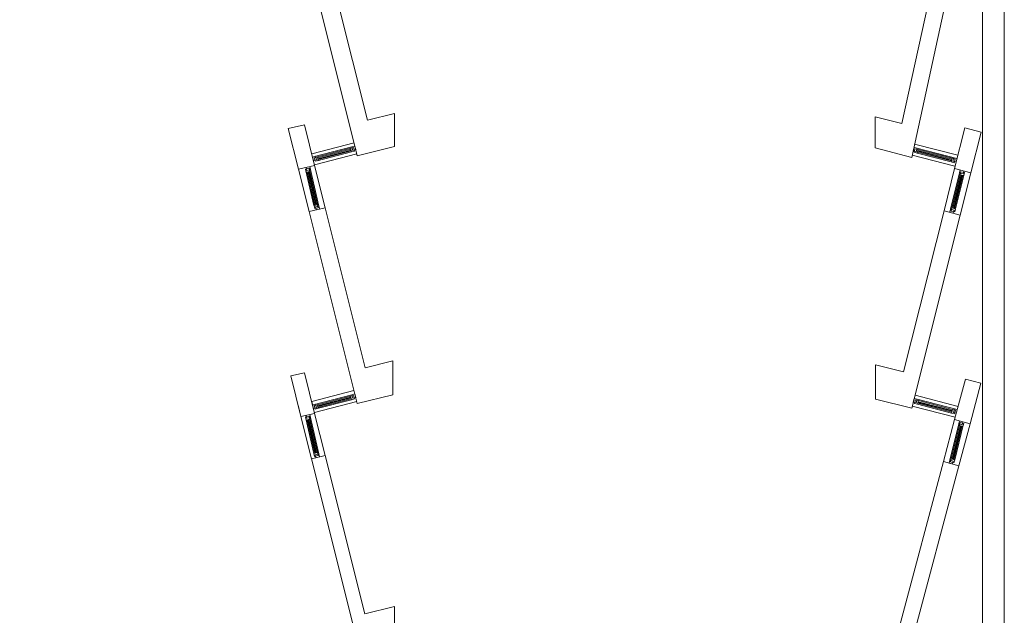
# Model space of a CAD drawing. Header units: millimetres. Extents: x 1468 to 6168, y 2353 to 26545.
# Tile 14 of 29: x 3818 to 6168, y 8443 to 9866. Entities that reach past the tile are written whole.
import ezdxf

# ---------------------------------------------------------------- set-up
doc = ezdxf.new("R2010")
doc.units = ezdxf.units.MM
doc.layers.add('+ okna', color=7, linetype='Continuous', lineweight=0)
doc.layers.add('+ ściany', color=7, linetype='Continuous', lineweight=0)
doc.layers.add('EL_OBRAMOWANIE', color=80, linetype='Continuous', lineweight=0, plot=False)

msp = doc.modelspace()

# ---------------------------------------------------------------- linework, layer by layer
at = {"layer": '+ okna'}
for p, q in [((4616.1, 9572), (4515.3, 9545.8)), ((5954, 9569.1), (6057.1, 9542.4)), ((4611.1, 9562.3), (4521.7, 9539.1)), ((4521.8, 9519.6), (4622.7, 9545.8)), ((4525.8, 9537.6), (4608.1, 9558.9)), ((4528, 9529.1), (4610.3, 9550.4)), ((4608.7, 9556.5), (4529.2, 9535.9)), ((4609.2, 9554.6), (4529.7, 9534)), ((4609.7, 9552.6), (4530.2, 9532)), ((6050.1, 9516.3), (5948.5, 9542.6)), ((5959.3, 9559.3), (6055, 9534.6)), ((6041.4, 9526.4), (5960.1, 9547.5)), ((5960.7, 9549.7), (6042, 9528.6)), ((5961.2, 9551.7), (6042.5, 9530.5)), ((5961.7, 9553.6), (6043, 9532.5)), ((6043.6, 9534.9), (5962.3, 9556)), ((4547.6, 9416.8), (4522.2, 9517.7)), ((4483.5, 9508.8), (4508.8, 9407.9)), ((4501.5, 9505), (4520.6, 9422)), ((4522.9, 9422.5), (4504.5, 9502.2)), ((4524.9, 9423), (4506.4, 9502.7)), ((4526.8, 9423.4), (4508.4, 9503.1)), ((4510, 9507), (4529.2, 9424)), ((4532.5, 9420.8), (4511.7, 9511)), ((6024.4, 9409.7), (6049.7, 9510.6)), ((6039.9, 9413.2), (6062.1, 9503.1)), ((6063.7, 9499), (6043.2, 9416.3)), ((6045.7, 9415.7), (6065.3, 9495.1)), ((6047.5, 9415.2), (6067.2, 9494.6)), ((6049.6, 9414.7), (6069.2, 9494.1)), ((6072.2, 9496.9), (6051.8, 9414.2)), ((6088.3, 9500.3), (6063, 9399.4)), ((4616, 8979.9), (4515.1, 8953.8)), ((4610.9, 8970.2), (4521.5, 8947.1)), ((4521.6, 8927.6), (4622.5, 8953.7)), ((4525.6, 8945.6), (4607.9, 8966.9)), ((4527.8, 8937), (4610.1, 8958.3)), ((4608.5, 8964.4), (4529, 8943.9)), ((4609, 8962.6), (4529.5, 8941.9)), ((4609.5, 8960.6), (4530, 8940)), ((5955.1, 8969.1), (6058.1, 8942.4)), ((5960.3, 8959.3), (6056, 8934.5)), ((5962.7, 8953.5), (6044, 8932.5)), ((6044.7, 8934.9), (5963.4, 8956)), ((6051.1, 8916.3), (5948.5, 8942.9)), ((6042.5, 8926.4), (5961.2, 8947.4)), ((5961.7, 8949.7), (6043, 8928.6)), ((5962.3, 8951.7), (6043.5, 8930.5)), ((4489.3, 8918.1), (4514.6, 8817.3)), ((4501.3, 8913), (4520.5, 8830)), ((4522.7, 8830.5), (4504.3, 8910.2)), ((4524.7, 8830.9), (4506.2, 8910.6)), ((4526.6, 8831.4), (4508.2, 8911.1)), ((4509.9, 8914.9), (4529, 8831.9)), ((4532.3, 8828.8), (4511.5, 8919)), ((4547.4, 8824.7), (4522.1, 8925.7)), ((6022.9, 8810.3), (6049.7, 8910.9)), ((6038, 8813.9), (6060.2, 8903.8)), ((6061.7, 8899.7), (6041.3, 8817)), ((6043.7, 8816.4), (6063.3, 8895.8)), ((6045.6, 8815.9), (6065.3, 8895.3)), ((6047.6, 8815.4), (6067.2, 8894.8)), ((6070.3, 8897.6), (6049.8, 8814.9)), ((6086.4, 8901), (6059.6, 8800.6))]:
    msp.add_line(p, q, dxfattribs=at)
for points in [[(4617.5, 9552.3), (4610.3, 9550.4), (4608.1, 9558.9), (4615.3, 9560.8)], [(4613.3, 9553.8), (4620.4, 9555.6), (4618.2, 9564.1), (4611.1, 9562.3)], [(5957.7, 9550.7), (5950.6, 9552.5), (5952.9, 9561), (5959.9, 9559.2)], [(5952.8, 9549.3), (5960.1, 9547.5), (5962.3, 9556), (5955, 9557.9)], [(4526.5, 9531.3), (4519.4, 9529.4), (4517.2, 9538), (4524.2, 9539.8)], [(4523.5, 9527.9), (4530.8, 9529.8), (4528.6, 9538.3), (4521.3, 9536.4)], [(6048.7, 9524.5), (6041.4, 9526.4), (6043.6, 9534.9), (6050.9, 9533)], [(4500.5, 9509), (4502.2, 9501.7), (4510.8, 9503.7), (4509.1, 9511)], [(6073.2, 9500.9), (6071.4, 9493.6), (6062.9, 9495.7), (6064.7, 9503)], [(4522.3, 9414.7), (4520.7, 9422), (4529.2, 9424), (4530.9, 9416.7)], [(6050, 9406.9), (6051.8, 9414.2), (6043.2, 9416.3), (6041.4, 9409)], [(4617.3, 8960.2), (4610.1, 8958.3), (4607.9, 8966.9), (4615.1, 8968.7)], [(4613.1, 8961.7), (4620.2, 8963.5), (4618, 8972.1), (4610.9, 8970.2)], [(5958.1, 8950.8), (5951, 8952.6), (5953.2, 8961.2), (5960.3, 8959.3)], [(5953.9, 8949.3), (5961.2, 8947.4), (5963.4, 8956), (5956.1, 8957.8)], [(4526.3, 8939.2), (4519.2, 8937.4), (4517, 8945.9), (4524.1, 8947.7)], [(4523.3, 8935.9), (4530.6, 8937.8), (4528.4, 8946.3), (4521.1, 8944.4)], [(6049.7, 8924.5), (6042.5, 8926.4), (6044.7, 8934.9), (6051.9, 8933)], [(4500.4, 8917), (4502, 8909.7), (4510.6, 8911.6), (4508.9, 8918.9)], [(6071.3, 8901.6), (6069.5, 8894.3), (6060.9, 8896.4), (6062.7, 8903.7)], [(4522.1, 8822.6), (4520.5, 8830), (4529, 8831.9), (4530.7, 8824.6)], [(4523.8, 8826.8), (4525.4, 8819.7), (4534, 8821.7), (4532.3, 8828.8)], [(6046.5, 8811.8), (6044.7, 8804.7), (6036.2, 8806.8), (6038, 8813.9)], [(6048, 8807.6), (6049.8, 8814.9), (6041.3, 8817), (6039.5, 8809.7)]]:
    msp.add_lwpolyline(points, close=True, dxfattribs=at)
for points in [[(6055, 9534.6), (6047.9, 9536.4), (6045.7, 9527.9), (6052.3, 9526.2)], [(4510.7, 9515.1), (4512.4, 9507.9), (4503.8, 9506), (4502.3, 9512.6)], [(6063.1, 9507.1), (6061.4, 9500), (6069.9, 9497.9), (6071.5, 9504.5)], [(4534.2, 9413.7), (4532.5, 9420.8), (4523.9, 9418.9), (4525.5, 9412.3)], [(6037.9, 9406.2), (6039.9, 9413.2), (6048.4, 9410.8), (6046.5, 9404.3)], [(6056, 8934.5), (6049, 8936.4), (6046.8, 8927.8), (6053.3, 8926.2)], [(4510.6, 8923), (4512.2, 8915.9), (4503.6, 8913.9), (4502.1, 8920.5)], [(6061.2, 8907.8), (6059.4, 8900.7), (6067.9, 8898.6), (6069.6, 8905.2)]]:
    msp.add_lwpolyline(points, dxfattribs=at)
at = {"layer": '+ ściany'}
for p, q in [((4498, 10043.7), (4623.9, 9541)), ((6057.7, 10045.1), (5947.3, 9537.2)), ((4522.2, 9517.7), (4497.9, 9614.7)), ((4459.2, 9605.8), (4483.5, 9508.8)), ((6074, 9607.6), (6049.7, 9510.6)), ((6112.7, 9597.3), (6074, 9607.6)), ((6088.3, 9500.3), (6112.7, 9597.3)), ((4623.9, 9541), (4712.9, 9563.3)), ((5859.9, 9559.8), (5947.3, 9537.2)), ((6088.3, 9500.3), (6049.7, 9510.6)), ((4623.7, 8948.9), (4508.8, 9407.9)), ((6063, 9399.4), (6024.4, 9409.7)), ((6063, 9399.4), (5947.3, 8938.2)), ((6075.5, 9007.5), (6049.7, 8910.8)), ((6112.2, 8997.7), (6075.5, 9007.5)), ((6112.2, 8997.7), (6086.4, 8901)), ((4522.1, 8925.7), (4515.1, 8953.7)), ((5947.3, 8938.2), (5860.9, 8959.8)), ((4489.3, 8918.1), (4482.5, 8945.5)), ((6086.4, 8901), (6049.7, 8910.8)), ((4629.5, 8358.4), (4514.6, 8817.2)), ((4642.1, 8446.6), (4547.4, 8824.8)), ((6022.9, 8810.3), (5920.2, 8425.2)), ((6059.6, 8800.6), (5938.5, 8346.6)), ((6059.6, 8800.6), (6022.9, 8810.3)), ((4712.9, 8464.3), (4642.1, 8446.6))]:
    msp.add_line(p, q, dxfattribs=at)
for points in [[(4712.9, 9642.3), (4648, 9626), (4540.7, 10054.4)], [(6018.7, 10053.6), (5923.9, 9617.8), (5859.9, 9633.8)], [(4712.9, 9642.3), (4712.9, 9563.3)], [(4497.9, 9614.7), (4459.2, 9605.8)], [(5859.9, 9633.8), (5859.9, 9559.8)], [(4483.5, 9508.8), (4522.2, 9517.7)], [(4508.8, 9407.9), (4547.4, 9416.8)], [(4623.7, 8948.9), (4708.9, 8970.3), (4708.9, 9051.3), (4643.1, 9034.8), (4547.4, 9416.8)], [(6024.4, 9409.7), (5927.9, 9025), (5860.9, 9041.8)], [(5860.9, 9041.8), (5860.9, 8959.8)], [(4489.3, 8918.1), (4465, 9015.1), (4497.8, 9022.7), (4522.1, 8925.7)], [(4489.3, 8918.1), (4522.1, 8925.7)], [(4514.6, 8817.2), (4547.4, 8824.8)], [(4712.9, 8464.3), (4712.9, 8379.3)]]:
    msp.add_lwpolyline(points, dxfattribs=at)
at = {"layer": 'EL_OBRAMOWANIE', "color": 1}
for points in [[(1668.2, 11263.1), (1668.2, 5323.1), (6168.2, 5323.1), (6168.2, 11263.1)], [(1719.5, 5393.4), (6116.2, 5393.4), (6116.2, 11190.8), (1719.5, 11190.8)]]:
    msp.add_lwpolyline(points, close=True, dxfattribs=at)

doc.saveas('drawing.dxf')
